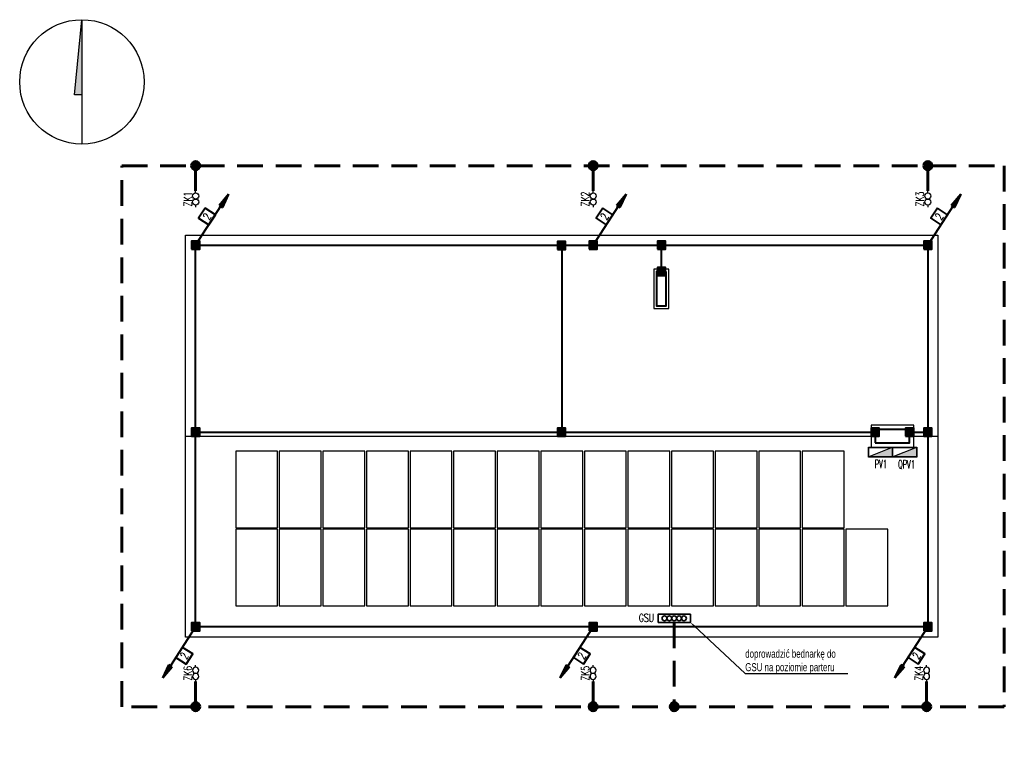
# Model space of a CAD drawing. Header units: millimetres. Extents: x -94648 to 68781, y -29623 to 11990.
# Tile 96 of 181: x -33383 to -30948, y -7297 to -5512. Entities that reach past the tile are written whole.
import ezdxf
from ezdxf import colors
from ezdxf.entities.mleader import LeaderData, LeaderLine
from ezdxf.enums import TextEntityAlignment as Align
from ezdxf.math import Vec2, Vec3

# ---------------------------------------------------------------- set-up
doc = ezdxf.new("R2010")
doc.units = ezdxf.units.MM
doc.linetypes.add('BUD', pattern=[0])
doc.linetypes.add('DASHED', pattern=[19.05, 12.7, -6.35])
for name, color, linetype, lineweight in [('-fotowoltaika', 1, 'Continuous', 30), ('IE_ATRYBUTY_ BLOCK_1', 7, 'Continuous', 18), ('IE_ATRYBUTY_ BLOCK_2', 7, 'Continuous', 18), ('IE_OPIS', 7, 'Continuous', 20), ('IE_rozdzielnice', 1, 'Continuous', 25), ('IE_uziom', 200, 'Continuous', 60), ('IE_uziom_zlacze', 240, 'Continuous', 30), ('IE_zwody', 140, 'Continuous', 40)]:
    doc.layers.add(name, color=color, linetype=linetype, lineweight=lineweight)
doc.layers.add('-podklad', color=8, linetype='Continuous')
doc.styles.add('I_text', font='SIMPLEX.SHX', dxfattribs={"width": 0.7})
doc.styles.add('ROMANS', font='romans.shx', dxfattribs={"width": 0.75, "height": 10})

# ---------------------------------------------------------------- blocks, each defined once
blk = doc.blocks.new('n')
at = {"linetype": 'BUD'}
h = blk.add_hatch(color=8, dxfattribs=at)
h.dxf.hatch_style = 1
h.paths.add_polyline_path([(11822, -6435.2), (11882.6, -5816.1), (11882.6, -6435.2)])
at = {"color": 8, "linetype": 'BUD'}
for points in [[(11882.6, -6435.2), (11822, -6435.2), (11882.6, -5816.1)], [(11882.6, -5816.1), (11882.6, -6841.3)]]:
    blk.add_lwpolyline(points, dxfattribs=at)
blk.add_circle((11882.6, -6328.7), 512.6, dxfattribs=at)
blk = doc.blocks.new('Blotnica_dach')
at = {"color": 8, "linetype": 'BUD'}
for points in [[(-32973, -6045.1), (-31112, -6045.1), (-31112, -7039.1), (-32973, -7039.1)], [(-31777.7, -6128.8), (-31814.3, -6128.8), (-31814.3, -6226.3), (-31777.7, -6226.3)], [(-31277.5, -6569.3), (-31171.4, -6569.3), (-31171.4, -6514.9), (-31277.5, -6514.9)]]:
    blk.add_lwpolyline(points, close=True, dxfattribs=at)
for points in [[(-31784, -6135.1), (-31784, -6220.1), (-31796, -6220.1)], [(-32973, -6542.1), (-31267, -6542.1)], [(-31182, -6558.7), (-31267, -6558.7), (-31267, -6546.7)], [(-31182, -6542.1), (-31112, -6542.1)]]:
    blk.add_lwpolyline(points, dxfattribs=at)
blk = doc.blocks.new('polaczenie_skrecane')
blk.add_hatch(color=256).paths.add_polyline_path([(-100, -100), (-100, 100), (100, 100), (100, -100)])
for p, q in [((100, -100), (-100, 100)), ((100, 100), (-100, -100))]:
    blk.add_line(p, q)
blk.add_lwpolyline([(-100, -100), (100, -100), (100, 100), (-100, 100)], close=True)
at = {"layer": 'IE_ATRYBUTY_ BLOCK_1', "style": 'ROMANS', "width": 0.7, "flags": 8}
blk.add_attdef('TYP', text='', height=200, dxfattribs=at).set_placement((0, 120), align=Align.CENTER)
at = {"layer": 'IE_ATRYBUTY_ BLOCK_2', "style": 'ROMANS', "width": 0.6, "flags": 8}
for tag, p in [('OPIS1', (0, -274)), ('OPIS2', (0, -474))]:
    blk.add_attdef(tag, text='', height=150, dxfattribs=at).set_placement(p, align=Align.CENTER)
blk = doc.blocks.new('przewody_odprowadzajace_2')
h = blk.add_hatch(color=256)
h.dxf.hatch_style = 1
h.paths.add_polyline_path([(-581, -987), (-621, -962), (-814, -1260)])
h.paths.add_polyline_path([(-661, -936), (-814, -1260), (-621, -962)])
at = {"linetype": 'ByBlock', "lineweight": -2, "ltscale": 0.1}
blk.add_line((0, 0), (-814, -1260), dxfattribs=at)
for p, q in [((-814, -1260), (-661, -936)), ((-581, -987), (-661, -936)), ((-814, -1260), (-581, -987))]:
    blk.add_line(p, q)
blk.add_lwpolyline([(-236, -919), (-73, -667), (-325, -504), (-488, -756)], close=True)
at = {"layer": 'IE_ATRYBUTY_ BLOCK_1', "style": 'ROMANS', "width": 0.7, "flags": 8}
blk.add_attdef('TYP', text='', height=200, rotation=57.1551, dxfattribs=at).set_placement((-281, -711), align=Align.MIDDLE_CENTER)
at = {"layer": 'IE_ATRYBUTY_ BLOCK_2', "style": 'ROMANS', "width": 0.6, "flags": 8}
for tag, p in [('OPIS1', (-418, -1238)), ('OPIS2', (-418, -1438))]:
    blk.add_attdef(tag, text='', height=150, dxfattribs=at).set_placement(p, align=Align.CENTER)
blk = doc.blocks.new('rozdzielnica')
h = blk.add_hatch(color=256)
h.paths.add_polyline_path([(-290, -10), (-290, -240), (290, -240), (290, -10)], flags=16)
h.paths.add_polyline_path([(-300, 0), (-300, -250), (300, -250), (300, 0)])
blk.add_hatch(color=256).paths.add_polyline_path([(-290, -240), (290, -10), (290, -240)])
blk.add_line((290, -10), (-290, -240))
for points in [[(-300, 0), (300, 0), (300, -250), (-300, -250)], [(-290, -10), (290, -10), (290, -240), (-290, -240)]]:
    blk.add_lwpolyline(points, close=True)
at = {"layer": 'IE_ATRYBUTY_ BLOCK_1', "style": 'ROMANS', "width": 0.7, "flags": 8}
blk.add_attdef('TYP', text='', height=200, dxfattribs=at).set_placement((0, -399), align=Align.MIDDLE_CENTER)
at = {"layer": 'IE_ATRYBUTY_ BLOCK_2', "style": 'ROMANS', "width": 0.6, "flags": 8}
for tag, p in [('OPIS1', (0, -601)), ('OPIS2', (0, -801))]:
    blk.add_attdef(tag, text='', height=150, dxfattribs=at).set_placement(p, align=Align.MIDDLE_CENTER)
blk = doc.blocks.new('zlacze kontrolno pomiarowe')
for p, q in [((-150, 0), (-200, 0)), ((150, 0), (200, 0))]:
    blk.add_line(p, q)
for centre in [(-75, 0), (75, 0)]:
    blk.add_circle(centre, 75)
at = {"layer": 'IE_ATRYBUTY_ BLOCK_1', "style": 'ROMANS', "width": 0.7, "flags": 8}
blk.add_attdef('TYP', text='', height=200, dxfattribs=at).set_placement((0, 96), align=Align.CENTER)
at = {"layer": 'IE_ATRYBUTY_ BLOCK_2', "style": 'ROMANS', "width": 0.6, "flags": 8}
for tag, p in [('OPIS1', (0, -256)), ('OPIS2', (0, -456))]:
    blk.add_attdef(tag, text='', height=150, dxfattribs=at).set_placement(p, align=Align.CENTER)
blk = doc.blocks.new('polaczenie_spawane')
h = blk.add_hatch(color=256)
edge = h.paths.add_edge_path()
edge.add_ellipse((0, 0), major_axis=(100, 0), ratio=1, start_angle=0, end_angle=360)
for p, q in [((0, 100), (0, -100)), ((100, 0), (-100, 0))]:
    blk.add_line(p, q)
blk.add_circle((0, 0), 100)
at = {"layer": 'IE_ATRYBUTY_ BLOCK_1', "style": 'ROMANS', "width": 0.7, "flags": 8}
blk.add_attdef('TYP', text='', height=200, dxfattribs=at).set_placement((0, 120), align=Align.CENTER)
at = {"layer": 'IE_ATRYBUTY_ BLOCK_2', "style": 'ROMANS', "width": 0.6, "flags": 8}
for tag, p in [('OPIS1', (0, -281)), ('OPIS2', (0, -481))]:
    blk.add_attdef(tag, text='', height=150, dxfattribs=at).set_placement(p, align=Align.CENTER)
blk = doc.blocks.new('szyna uziemiajaca')
at = {"lineweight": 35}
blk.add_lwpolyline([(-400, 0), (400, 0), (400, 200), (-400, 200)], close=True, dxfattribs=at)
for centre in [(-240, 100), (-120, 100), (0, 100), (120, 100), (240, 100)]:
    blk.add_circle(centre, 60, dxfattribs=at)
at = {"layer": 'IE_ATRYBUTY_ BLOCK_1', "style": 'ROMANS', "width": 0.7, "flags": 8}
blk.add_attdef('TYP', text='', height=200, dxfattribs=at).set_placement((0, 224), align=Align.CENTER)
at = {"layer": 'IE_ATRYBUTY_ BLOCK_2', "style": 'ROMANS', "width": 0.6, "flags": 8}
for tag, p in [('OPIS1', (0, -175)), ('OPIS2', (0, -375))]:
    blk.add_attdef(tag, text='', height=150, dxfattribs=at).set_placement(p, align=Align.CENTER)

msp = doc.modelspace()

# ---------------------------------------------------------------- linework, layer by layer
at = {"layer": '-fotowoltaika'}
for points in [[(-32848.98353, -6579.35093), (-32848.98353, -6769.13093), (-32745.18353, -6769.13093), (-32745.18353, -6579.35093), (-32848.98353, -6579.35093)], [(-32741.18353, -6579.35093), (-32741.18353, -6769.13093), (-32637.38353, -6769.13093), (-32637.38353, -6579.35093), (-32741.18353, -6579.35093)], [(-32633.38353, -6579.35093), (-32633.38353, -6769.13093), (-32529.58353, -6769.13093), (-32529.58353, -6579.35093), (-32633.38353, -6579.35093)], [(-32525.58353, -6579.35093), (-32525.58353, -6769.13093), (-32421.78353, -6769.13093), (-32421.78353, -6579.35093), (-32525.58353, -6579.35093)], [(-32417.78353, -6579.35093), (-32417.78353, -6769.13093), (-32313.98353, -6769.13093), (-32313.98353, -6579.35093), (-32417.78353, -6579.35093)], [(-32309.98353, -6579.35093), (-32309.98353, -6769.13093), (-32206.18353, -6769.13093), (-32206.18353, -6579.35093), (-32309.98353, -6579.35093)], [(-32202.18353, -6579.35093), (-32202.18353, -6769.13093), (-32098.38353, -6769.13093), (-32098.38353, -6579.35093), (-32202.18353, -6579.35093)], [(-32094.38353, -6579.35093), (-32094.38353, -6769.13093), (-31990.58353, -6769.13093), (-31990.58353, -6579.35093), (-32094.38353, -6579.35093)], [(-31986.58353, -6579.35093), (-31986.58353, -6769.13093), (-31882.78353, -6769.13093), (-31882.78353, -6579.35093), (-31986.58353, -6579.35093)], [(-31878.78353, -6579.35093), (-31878.78353, -6769.13093), (-31774.98353, -6769.13093), (-31774.98353, -6579.35093), (-31878.78353, -6579.35093)], [(-31770.98353, -6579.35093), (-31770.98353, -6769.13093), (-31667.18353, -6769.13093), (-31667.18353, -6579.35093), (-31770.98353, -6579.35093)], [(-31663.18353, -6579.35093), (-31663.18353, -6769.13093), (-31559.38353, -6769.13093), (-31559.38353, -6579.35093), (-31663.18353, -6579.35093)], [(-31555.38353, -6579.35093), (-31555.38353, -6769.13093), (-31451.58353, -6769.13093), (-31451.58353, -6579.35093), (-31555.38353, -6579.35093)], [(-31447.58353, -6579.35093), (-31447.58353, -6769.13093), (-31343.78353, -6769.13093), (-31343.78353, -6579.35093), (-31447.58353, -6579.35093)], [(-32848.98353, -6772.13093), (-32848.98353, -6961.91093), (-32745.18353, -6961.91093), (-32745.18353, -6772.13093), (-32848.98353, -6772.13093)], [(-32741.18353, -6772.13093), (-32741.18353, -6961.91093), (-32637.38353, -6961.91093), (-32637.38353, -6772.13093), (-32741.18353, -6772.13093)], [(-32633.38353, -6772.13093), (-32633.38353, -6961.91093), (-32529.58353, -6961.91093), (-32529.58353, -6772.13093), (-32633.38353, -6772.13093)], [(-32525.58353, -6772.13093), (-32525.58353, -6961.91093), (-32421.78353, -6961.91093), (-32421.78353, -6772.13093), (-32525.58353, -6772.13093)], [(-32417.78353, -6772.13093), (-32417.78353, -6961.91093), (-32313.98353, -6961.91093), (-32313.98353, -6772.13093), (-32417.78353, -6772.13093)], [(-32309.98353, -6772.13093), (-32309.98353, -6961.91093), (-32206.18353, -6961.91093), (-32206.18353, -6772.13093), (-32309.98353, -6772.13093)], [(-32202.18353, -6772.13093), (-32202.18353, -6961.91093), (-32098.38353, -6961.91093), (-32098.38353, -6772.13093), (-32202.18353, -6772.13093)], [(-32094.38353, -6772.13093), (-32094.38353, -6961.91093), (-31990.58353, -6961.91093), (-31990.58353, -6772.13093), (-32094.38353, -6772.13093)], [(-31986.58353, -6772.13093), (-31986.58353, -6961.91093), (-31882.78353, -6961.91093), (-31882.78353, -6772.13093), (-31986.58353, -6772.13093)], [(-31878.78353, -6772.13093), (-31878.78353, -6961.91093), (-31774.98353, -6961.91093), (-31774.98353, -6772.13093), (-31878.78353, -6772.13093)], [(-31770.98353, -6772.13093), (-31770.98353, -6961.91093), (-31667.18353, -6961.91093), (-31667.18353, -6772.13093), (-31770.98353, -6772.13093)], [(-31663.18353, -6772.13093), (-31663.18353, -6961.91093), (-31559.38353, -6961.91093), (-31559.38353, -6772.13093), (-31663.18353, -6772.13093)], [(-31555.38353, -6772.13093), (-31555.38353, -6961.91093), (-31451.58353, -6961.91093), (-31451.58353, -6772.13093), (-31555.38353, -6772.13093)], [(-31447.58353, -6772.13093), (-31447.58353, -6961.91093), (-31343.78353, -6961.91093), (-31343.78353, -6772.13093), (-31447.58353, -6772.13093)], [(-31339.78353, -6772.13093), (-31339.78353, -6961.91093), (-31235.98353, -6961.91093), (-31235.98353, -6772.13093), (-31339.78353, -6772.13093)]]:
    msp.add_lwpolyline(points, dxfattribs=at)
at = {"layer": 'IE_uziom', "linetype": 'DASHED', "ltscale": 5}
msp.add_lwpolyline([(-33130.67356, -5873.25848), (-30947.81261, -5873.25848), (-30947.81261, -7211.2307), (-33130.67356, -7211.2307)], close=True, dxfattribs=at)
for points in [[(-32947.98565, -5873.25848), (-32947.98565, -5935.77885)], [(-31964.71765, -5873.25848), (-31964.71765, -5935.77885)], [(-31136.98565, -5873.25848), (-31136.98565, -5935.77885)], [(-31764.24544, -7002.81951), (-31764.24544, -7211.2307)], [(-32947.98565, -7211.24142), (-32947.98565, -7148.72105)], [(-31964.85308, -7211.24142), (-31964.85308, -7148.72105)], [(-31139.95447, -7211.24142), (-31139.95447, -7148.72105)]]:
    msp.add_lwpolyline(points, dxfattribs=at)
at = {"layer": 'IE_zwody'}
for points in [[(-32947.98353, -6070.07851), (-31136.98353, -6070.07851), (-31136.98353, -7014.07851), (-32947.98353, -7014.07851)], [(-31783.98353, -6135.07851), (-31808.06898, -6135.07851), (-31808.06898, -6220.07851), (-31783.98353, -6220.07851)], [(-31266.98353, -6558.7027), (-31181.98353, -6558.7027), (-31181.98353, -6525.45432), (-31266.98353, -6525.45432)]]:
    msp.add_lwpolyline(points, close=True, dxfattribs=at)
for points in [[(-32042.48353, -6070.07851), (-32042.48353, -6532.07851)], [(-31796.02626, -6135.07851), (-31796.02626, -6070.07851)], [(-32947.98353, -6532.07851), (-31266.98353, -6532.07851)], [(-31181.98353, -6532.07851), (-31136.98353, -6532.07851)]]:
    msp.add_lwpolyline(points, dxfattribs=at)

# ---------------------------------------------------------------- block references
at = {"layer": '-podklad'}
msp.add_blockref('Blotnica_dach', (0, 0), dxfattribs=at)
at = {"linetype": 'BUD', "xscale": 0.3, "yscale": 0.3, "zscale": 0.3}
msp.add_blockref('n', (-36794.2238, -3767.42598), dxfattribs=at)
at = {"layer": 'IE_rozdzielnice'}
ref = msp.add_blockref('rozdzielnica', (-31254.13453, -6569.02762), dxfattribs=dict(at, xscale=0.1, yscale=0.1, zscale=0.1, rotation=360))
ref.add_attrib('OPIS1', 'PV1', dxfattribs={"layer": 'IE_ATRYBUTY_ BLOCK_2', "height": 20, "style": 'ROMANS', "width": 0.6}).set_placement((-31253.07029, -6611.0718), align=Align.MIDDLE_CENTER)
ref = msp.add_blockref('rozdzielnica', (-31194.13453, -6569.02762), dxfattribs=dict(at, xscale=0.1, yscale=0.1, zscale=0.1, rotation=360))
ref.add_attrib('OPIS1', 'QPV1', dxfattribs={"layer": 'IE_ATRYBUTY_ BLOCK_2', "height": 20, "style": 'ROMANS', "width": 0.6}).set_placement((-31189.6729, -6611.82574), align=Align.MIDDLE_CENTER)
at = {"layer": 'IE_uziom', "linetype": 'DASHED', "ltscale": 20, "xscale": -0.1, "yscale": 0.1, "zscale": 0.1, "rotation": 180}
for p in [(-32947.98353, -5873.2692), (-31964.71554, -5873.2692), (-31136.98353, -5873.2692)]:
    msp.add_blockref('polaczenie_spawane', p, dxfattribs=at)
at = {"layer": 'IE_uziom', "linetype": 'Continuous'}
ref = msp.add_blockref('szyna uziemiajaca', (-31764.24544, -7002.81951), dxfattribs=dict(at, xscale=0.1, yscale=0.1, zscale=0.1))
ref.add_attrib('TYP', 'GSU', dxfattribs={"layer": 'IE_ATRYBUTY_ BLOCK_1', "height": 20, "style": 'ROMANS', "width": 0.7, "flags": 8}).set_placement((-31832.9154, -7001.60116), align=Align.CENTER)
at = {"layer": 'IE_uziom', "linetype": 'DASHED', "ltscale": 20, "xscale": 0.1, "yscale": 0.1, "zscale": 0.1}
for p in [(-32947.98353, -7211.2307), (-31964.85097, -7211.2307), (-31764.24333, -7211.21998), (-31139.95236, -7211.2307)]:
    msp.add_blockref('polaczenie_spawane', p, dxfattribs=at)
at = {"layer": 'IE_uziom_zlacze', "xscale": 0.1, "yscale": 0.1, "zscale": 0.1, "rotation": 90.00000000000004}
for p, values in [((-32947.98565, -5955.77885), {'TYP': 'ZK1'}), ((-31964.71765, -5955.77885), {'TYP': 'ZK2'}), ((-31136.98565, -5955.77885), {'TYP': 'ZK3'})]:
    msp.add_blockref('zlacze kontrolno pomiarowe', p, dxfattribs=at).add_auto_attribs(values)
at = {"layer": 'IE_uziom_zlacze'}
ref = msp.add_blockref('zlacze kontrolno pomiarowe', (-32947.98565, -7128.72105), dxfattribs=dict(at, xscale=-0.1, yscale=0.1, zscale=0.1, rotation=89.99999999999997))
ref.add_attrib('TYP', 'ZK6', dxfattribs={"layer": 'IE_ATRYBUTY_ BLOCK_1', "height": 20, "rotation": 90, "style": 'ROMANS', "width": 0.7, "flags": 8}).set_placement((-32957.54724, -7128.69187), align=Align.CENTER)
ref = msp.add_blockref('zlacze kontrolno pomiarowe', (-31964.85308, -7128.72105), dxfattribs=dict(at, xscale=-0.1, yscale=0.1, zscale=0.1, rotation=89.99999999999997))
ref.add_attrib('TYP', 'ZK5', dxfattribs={"layer": 'IE_ATRYBUTY_ BLOCK_1', "height": 20, "rotation": 90, "style": 'ROMANS', "width": 0.7, "flags": 8}).set_placement((-31974.41467, -7128.69187), align=Align.CENTER)
ref = msp.add_blockref('zlacze kontrolno pomiarowe', (-31139.95447, -7128.72105), dxfattribs=dict(at, xscale=-0.1, yscale=0.1, zscale=0.1, rotation=89.99999999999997))
ref.add_attrib('TYP', 'ZK4', dxfattribs={"layer": 'IE_ATRYBUTY_ BLOCK_1', "height": 20, "rotation": 90, "style": 'ROMANS', "width": 0.7, "flags": 8}).set_placement((-31149.51607, -7128.69187), align=Align.CENTER)
at = {"layer": 'IE_zwody'}
ref = msp.add_blockref('przewody_odprowadzajace_2', (-32947.95436, -6070.10768), dxfattribs=dict(at, xscale=0.1, yscale=0.1, zscale=0.1, rotation=180))
ref.add_attrib('TYP', '2', dxfattribs={"layer": 'IE_ATRYBUTY_ BLOCK_1', "height": 20, "rotation": 57, "style": 'ROMANS', "width": 0.7}).set_placement((-32919.87901, -5998.96153), align=Align.MIDDLE_CENTER)
ref = msp.add_blockref('przewody_odprowadzajace_2', (-31964.8218, -6070.10768), dxfattribs=dict(at, xscale=0.1, yscale=0.1, zscale=0.1, rotation=180))
ref.add_attrib('TYP', '2', dxfattribs={"layer": 'IE_ATRYBUTY_ BLOCK_1', "height": 20, "rotation": 57, "style": 'ROMANS', "width": 0.7}).set_placement((-31936.74644, -5998.96153), align=Align.MIDDLE_CENTER)
ref = msp.add_blockref('przewody_odprowadzajace_2', (-31136.95436, -6070.10768), dxfattribs=dict(at, xscale=0.1, yscale=0.1, zscale=0.1, rotation=180))
ref.add_attrib('TYP', '2', dxfattribs={"layer": 'IE_ATRYBUTY_ BLOCK_1', "height": 20, "rotation": 57, "style": 'ROMANS', "width": 0.7}).set_placement((-31108.87901, -5998.96153), align=Align.MIDDLE_CENTER)
at = {"layer": 'IE_zwody', "linetype": 'Continuous', "ltscale": 20, "xscale": 0.1, "yscale": 0.1, "zscale": 0.1}
for p in [(-32947.95436, -6070.04933), (-32042.81809, -6070.53841), (-31964.82179, -6070.04933), (-31795.99708, -6070.04933), (-31136.95436, -6070.04933), (-31795.99708, -6135.04933), (-32947.95436, -6532.04933), (-32042.81809, -6532.53841), (-31266.95436, -6532.04933), (-31181.95436, -6532.04933), (-31136.95436, -6532.04933), (-32947.95436, -7014.04933), (-31964.82179, -7014.04933), (-31136.95436, -7014.04933)]:
    msp.add_blockref('polaczenie_skrecane', p, dxfattribs=at)
at = {"layer": 'IE_zwody'}
ref = msp.add_blockref('przewody_odprowadzajace_2', (-32947.98353, -7014.07851), dxfattribs=dict(at, xscale=0.1, yscale=0.1, zscale=0.1))
ref.add_attrib('TYP', '2', dxfattribs={"layer": 'IE_ATRYBUTY_ BLOCK_1', "height": 20, "rotation": 57.15511997, "style": 'ROMANS', "width": 0.7}).set_placement((-32976.05889, -7085.22466), align=Align.MIDDLE_CENTER)
ref = msp.add_blockref('przewody_odprowadzajace_2', (-31964.85097, -7014.07851), dxfattribs=dict(at, xscale=0.1, yscale=0.1, zscale=0.1))
ref.add_attrib('TYP', '2', dxfattribs={"layer": 'IE_ATRYBUTY_ BLOCK_1', "height": 20, "rotation": 57.15511997, "style": 'ROMANS', "width": 0.7}).set_placement((-31992.92632, -7085.22466), align=Align.MIDDLE_CENTER)
ref = msp.add_blockref('przewody_odprowadzajace_2', (-31136.98353, -7014.07851), dxfattribs=dict(at, xscale=0.1, yscale=0.1, zscale=0.1))
ref.add_attrib('TYP', '2', dxfattribs={"layer": 'IE_ATRYBUTY_ BLOCK_1', "height": 20, "rotation": 57.15511997, "style": 'ROMANS', "width": 0.7}).set_placement((-31165.05889, -7085.22466), align=Align.MIDDLE_CENTER)

# ---------------------------------------------------------------- leaders
at = {"layer": 'IE_OPIS'}
ml = msp.add_multileader_mtext('Standard', dxfattribs=at)
ml.set_content('\\pxt15;{\\fArial|b0|i0|c238|p0;doprowadzić bednarkę do\\PGSU na poziomie parteru}', color=256, style='I_text')
ml.set_leader_properties()
ml.build(insert=Vec2(0, 0))
ml.multileader.update_dxf_attribs({"text_left_attachment_type": 5, "text_right_attachment_type": 5, "text_top_attachment_type": 0, "text_bottom_attachment_type": 0, "dogleg_length": 2, "arrow_head_size": 12.5})
ctx = ml.context
ctx.base_point, ctx.char_height, ctx.arrow_head_size, ctx.landing_gap_size, ctx.plane_origin = Vec3(-31588.58159, -7129.53612), 20, 12.5, 0.009, Vec3(-33778.73626, -6631.33557)
ctx.left_attachment, ctx.right_attachment = 5, 5
notes = []
notes.append((ctx, [(0, (1, 1, 0), (-31588.98159, -7129.53612), (1, 0), 0.4, [(0, [(-31724.24544, -7002.81951)], 256, [])])]))
ctx.mtext.insert, ctx.mtext.flow_direction = Vec3(-31588.57259, -7070.20005), 5
for ctx, leaders in notes:
    for number, flags, end, landing, length, lines in leaders:
        leader = LeaderData()
        leader.index, (leader.has_last_leader_line, leader.has_dogleg_vector, leader.attachment_direction) = number, flags
        leader.last_leader_point, leader.dogleg_vector, leader.dogleg_length = Vec3(end), Vec3(landing), length
        for number, points, colour, breaks in lines:
            line = LeaderLine()
            line.index, line.vertices, line.color, line.breaks = number, Vec3.list(points), colors.encode_raw_color(colour), breaks
            leader.lines.append(line)
        ctx.leaders.append(leader)

doc.saveas('drawing.dxf')
